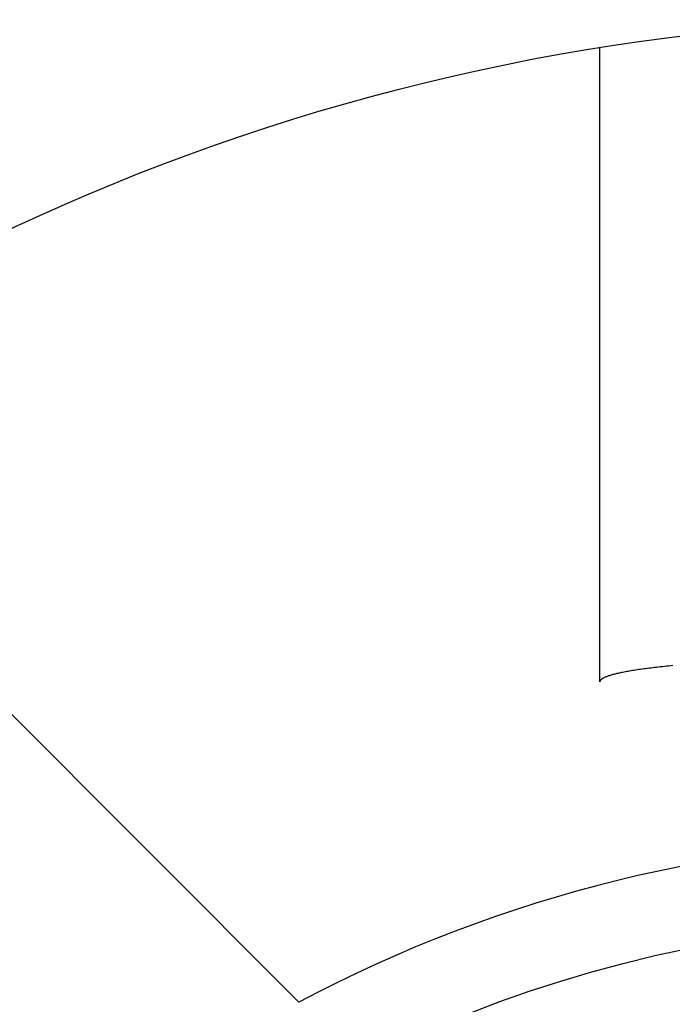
# Model space of a CAD drawing. Extents: x -73 to 156, y -72 to 157.
# Tile 5 of 9: x -28 to -8, y 37 to 68. Entities that reach past the tile are written whole.
import ezdxf

# ---------------------------------------------------------------- set-up
doc = ezdxf.new("R2010")
doc.units = 0
doc.header["$LTSCALE"] = 14
doc.layers.get('0').update_dxf_attribs({"linetype": 'CONTINUOUS'})

msp = doc.modelspace()

# ---------------------------------------------------------------- linework, layer by layer
for p, q in [((-10.705, 47.323), (-10.705, 66.646)), ((-30.052, 47.73), (-19.884, 37.562))]:
    msp.add_line(p, q)
msp.add_polyline3d([(-8.479, 47.814, 0), (-8.545, 47.807, 0), (-8.609, 47.801, 0), (-8.673, 47.794, 0), (-8.736, 47.788, 0), (-8.798, 47.781, 0), (-8.859, 47.774, 0), (-8.92, 47.767, 0), (-8.979, 47.761, 0), (-9.037, 47.754, 0), (-9.095, 47.747, 0), (-9.151, 47.74, 0), (-9.207, 47.733, 0), (-9.262, 47.726, 0), (-9.315, 47.719, 0), (-9.368, 47.712, 0), (-9.42, 47.705, 0), (-9.471, 47.698, 0), (-9.521, 47.691, 0), (-9.57, 47.683, 0), (-9.618, 47.676, 0), (-9.665, 47.669, 0), (-9.711, 47.661, 0), (-9.756, 47.654, 0), (-9.8, 47.647, 0), (-9.843, 47.639, 0), (-9.885, 47.632, 0), (-9.926, 47.624, 0), (-9.966, 47.617, 0), (-10.005, 47.609, 0), (-10.043, 47.601, 0), (-10.079, 47.594, 0), (-10.115, 47.586, 0), (-10.15, 47.578, 0), (-10.184, 47.571, 0), (-10.217, 47.563, 0), (-10.249, 47.555, 0), (-10.279, 47.547, 0), (-10.309, 47.54, 0), (-10.338, 47.532, 0), (-10.365, 47.524, 0), (-10.392, 47.516, 0), (-10.417, 47.508, 0), (-10.441, 47.5, 0), (-10.465, 47.492, 0), (-10.487, 47.484, 0), (-10.508, 47.476, 0), (-10.528, 47.468, 0), (-10.547, 47.46, 0), (-10.565, 47.452, 0), (-10.582, 47.444, 0), (-10.598, 47.436, 0), (-10.612, 47.428, 0), (-10.626, 47.42, 0), (-10.639, 47.412, 0), (-10.65, 47.404, 0), (-10.66, 47.396, 0), (-10.67, 47.388, 0), (-10.678, 47.38, 0), (-10.685, 47.372, 0), (-10.691, 47.364, 0), (-10.696, 47.356, 0), (-10.7, 47.347, 0), (-10.702, 47.339, 0), (-10.704, 47.331, 0), (-10.704, 47.323, 0)])
for radius in [67.5, 40]:
    msp.add_circle((0, 0), radius)
for centre, radius, start, end in [((-17.888, 48.294), 9, 290.3247, 290.3247), ((0, 0), 42.5, 62.1046, 117.8954)]:
    msp.add_arc(centre, radius, start, end)

doc.saveas('drawing.dxf')
